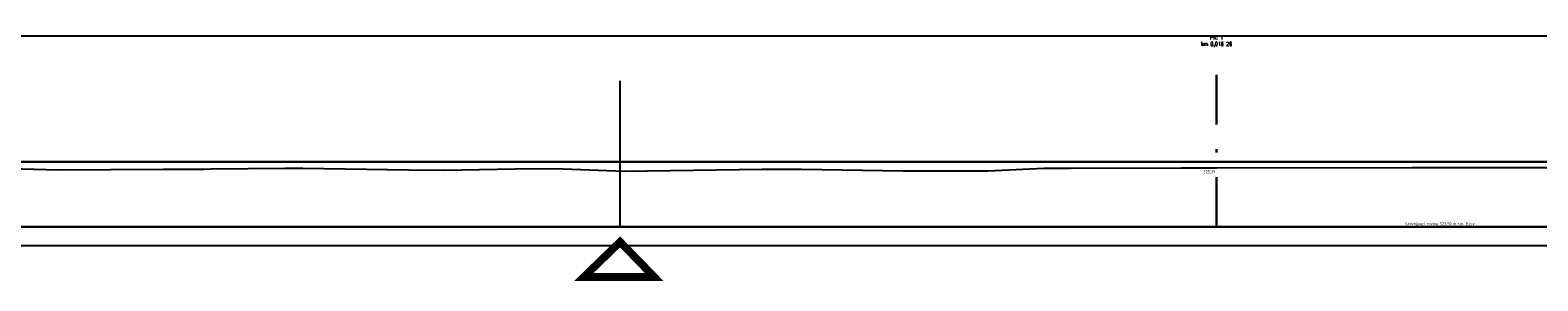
# Model space of a CAD drawing. Header units: metres. Extents: x 3405 to 3724, y 1602 to 1659.
# Tile 20 of 21: x 3582.57 to 3630.78, y 1649.39 to 1657.41. Entities that reach past the tile are written whole.
import ezdxf

# ---------------------------------------------------------------- set-up
doc = ezdxf.new("R2010")
doc.units = ezdxf.units.M
doc.header["$LTSCALE"] = 0.5
doc.linetypes.add('ČERCHOVANÁ2', pattern=[12.7, 6.35, -3.175, 0, -3.175])
for name, color, linetype, lineweight in [('AG_koty souradnice značky', 240, 'Continuous', 13), ('C3D_ZPR-Osa', 1, 'ČERCHOVANÁ2', 30), ('C3D_ZPR-Srovnavaci_rovina', 7, 'Continuous', 30)]:
    doc.layers.add(name, color=color, linetype=linetype, lineweight=lineweight)
for name, color, linetype in [('C3D_PR-Teren', 7, 'Continuous'), ('C3D_PR-Teren_popis', 7, 'Continuous'), ('C3D_ZPR', 7, 'Continuous'), ('C3D_ZPR-Popisek', 1, 'Continuous')]:
    doc.layers.add(name, color=color, linetype=linetype)
doc.styles.get("Standard").update_dxf_attribs({"font": 'isocpeur.ttf', "width": 0.8})

# ---------------------------------------------------------------- blocks, each defined once
blk = doc.blocks.new('vjezd')
at = {"layer": 'AG_koty souradnice značky', "const_width": 0.25}
blk.add_lwpolyline([(-976055.613, -717182.345), (-976053.366, -717182.345), (-976054.456, -717181.223)], close=True, dxfattribs=at)

msp = doc.modelspace()

# ---------------------------------------------------------------- linework, layer by layer
for points in [[(3601.435, 1651.113), (3601.435, 1655.79)], [(3534.959, 1651.118), (3723.868, 1651.118)]]:
    msp.add_lwpolyline(points)
at = {"layer": 'C3D_PR-Teren', "color": 7, "linetype": 'Continuous', "lineweight": -3}
msp.add_lwpolyline([(3580.432, 1653.023), (3583.455, 1652.939), (3586.837, 1652.961), (3588.127, 1652.963), (3588.355, 1652.967), (3590.726, 1652.997), (3591.294, 1652.994), (3594.677, 1652.944), (3595.788, 1652.931), (3598.665, 1652.983), (3599.61, 1652.973), (3601.577, 1652.894), (3605.975, 1652.958), (3606.267, 1652.96), (3607.234, 1652.963), (3610.482, 1652.903), (3613.21, 1652.91), (3614.986, 1652.99), (3615.838, 1652.991), (3619.379, 1653.001), (3619.631, 1653.002), (3620.508, 1653.003), (3626.75, 1653.012), (3627.533, 1653.011), (3634.172, 1653.017)], dxfattribs=at)
at = {"layer": 'C3D_ZPR', "color": 3, "linetype": 'Continuous', "lineweight": -3}
for p, q in [((3724.468, 1657.218), (3534.359, 1657.218)), ((3534.359, 1650.518), (3724.468, 1650.518))]:
    msp.add_line(p, q, dxfattribs=at)
at = {"layer": 'C3D_ZPR-Osa', "color": 1, "linetype": 'ČERCHOVANÁ2', "lineweight": 30, "ltscale": 0.5}
msp.add_line((3620.508, 1651.118), (3620.508, 1656.618), dxfattribs=at)
at = {"layer": 'C3D_ZPR-Srovnavaci_rovina', "color": 1, "linetype": 'Continuous', "lineweight": 30}
msp.add_line((3534.959, 1653.198), (3723.868, 1653.198), dxfattribs=at)
at = {"layer": 'C3D_ZPR-Srovnavaci_rovina', "color": 7, "linetype": 'Continuous', "lineweight": 30}
msp.add_line((3534.959, 1651.118), (3723.868, 1651.118), dxfattribs=at)

# ---------------------------------------------------------------- block references
at = {"layer": 'AG_koty souradnice značky', "lineweight": -3}
msp.add_blockref('vjezd', (979655.891, 718831.858), dxfattribs=at)

# ---------------------------------------------------------------- texts
at = {"layer": 'C3D_PR-Teren_popis', "color": 7, "linetype": 'Continuous', "lineweight": -3, "insert": (3620.471, 1652.931), "char_height": 0.1, "attachment_point": 3}
msp.add_mtext('{\\C256;525,39}', dxfattribs=at)
at = {"layer": 'C3D_ZPR', "color": 7, "linetype": 'Continuous', "lineweight": -3, "insert": (3627.664, 1651.268), "char_height": 0.1, "attachment_point": 2}
msp.add_mtext('Srovnávací rovina 523,50 m.n.m. B.p.v.', dxfattribs=at)
at = {"layer": 'C3D_ZPR-Popisek', "color": 1, "linetype": 'Continuous', "lineweight": -3, "insert": (3620.508, 1656.868), "char_height": 0.125, "attachment_point": 8}
msp.add_mtext('{\\Fromans.shx|c0;PR: 1\\Pkm 0,016 26}', dxfattribs=at)

doc.saveas('drawing.dxf')
